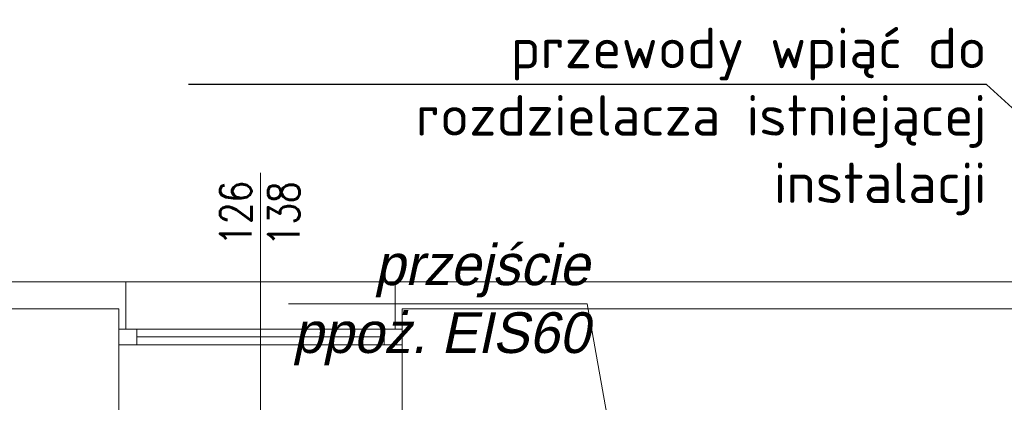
# Model space of a CAD drawing. Header units: millimetres. Extents: x 12823 to 36134, y -75536 to -5600.
# Tile 23 of 26: x 34372 to 34810, y -74098 to -73928. Entities that reach past the tile are written whole.
import ezdxf
from ezdxf import colors
from ezdxf.entities.mleader import LeaderData, LeaderLine
from ezdxf.math import Vec2, Vec3

# ---------------------------------------------------------------- set-up
doc = ezdxf.new("R2010")
doc.units = ezdxf.units.MM
for name, color, linetype, lineweight in [('TK-CO-stary budynek zasilanie', 88, 'Continuous', 30), ('TK-podklad', 252, 'Continuous', 13), ('TK-V-opis', 7, 'Continuous', 15)]:
    doc.layers.add(name, color=color, linetype=linetype, lineweight=lineweight)
doc.styles.add('ETYKIETY_PRZEWODOW_NA_RZUCIE', font='txt', dxfattribs={"oblique": 12, "height": 200})
doc.styles.add('OPIS', font='simplex.shx', dxfattribs={"width": 0.75, "height": 18})
doc.styles.add('SIMPLEX', font='simplex.shx')

# ---------------------------------------------------------------- blocks, each defined once
blk = doc.blocks.new('G$C44078408')
at = {"layer": 'TK-podklad', "linetype": 'Continuous'}
for p, q in [((1584.95, 1528.87), (1584.95, 1402.7)), ((1584.95, 1528.87), (1584.95, 1405.9)), ((1433.95, 1468.4), (1521.95, 1468.4)), ((1521.95, 1422.4), (1521.95, 1468.4)), ((1647.95, 1468.4), (1956.95, 1468.4)), ((1647.95, 1422.4), (1647.95, 1468.4)), ((1639.95, 1459.4), (1529.95, 1459.4)), ((1639.95, 1455.9), (1529.95, 1455.9)), ((1639.95, 1452.4), (1529.95, 1452.4))]:
    blk.add_line(p, q, dxfattribs=at)
at = {"layer": 'TK-podklad', "ltscale": 22}
for p, q in [((1421.95, 1480.4), (1524.95, 1480.4)), ((1644.95, 1480.4), (1524.95, 1480.4)), ((1524.95, 1480.4), (1524.95, 1459.4)), ((1644.95, 1480.4), (1956.95, 1480.4)), ((1644.95, 1480.4), (1644.95, 1459.4))]:
    blk.add_line(p, q, dxfattribs=at)
at = {"layer": 'TK-podklad', "linetype": 'Continuous'}
for points in [[(1521.95, 1459.4), (1529.95, 1459.4), (1529.95, 1452.4), (1521.95, 1452.4)], [(1639.95, 1459.4), (1647.95, 1459.4), (1647.95, 1452.4), (1639.95, 1452.4)]]:
    blk.add_lwpolyline(points, close=True, dxfattribs=at)
at = {"layer": 'TK-podklad', "linetype": 'Continuous', "style": 'SIMPLEX', "width": 0.8}
for s, p in [('126', (1580.94, 1496.57)), ('138', (1602.3, 1496.32))]:
    blk.add_text(s, height=13.984, rotation=90, dxfattribs=at).set_placement(p)
blk = doc.blocks.new('_None')

msp = doc.modelspace()

# ---------------------------------------------------------------- linework, layer by layer
at = {"layer": 'TK-CO-stary budynek zasilanie', "color": 1, "lineweight": 9}
msp.add_lwpolyline([(34491.61, -74054.63), (34624.53, -74054.63), (34647.6, -74184.36)], dxfattribs=at)

# ---------------------------------------------------------------- block references
at = {"layer": 'TK-podklad', "ltscale": 22}
msp.add_blockref('G$C44078408', (32894.17, -75525.18), dxfattribs=at)

# ---------------------------------------------------------------- texts
at = {"layer": 'TK-CO-stary budynek zasilanie', "color": 1, "ltscale": 22, "insert": (34201.87, -74028.13), "char_height": 18.116, "width": 423.6117, "attachment_point": 1, "style": 'ETYKIETY_PRZEWODOW_NA_RZUCIE'}
msp.add_mtext('\\A1;\\pxqr;przejście\\Pppoż. EIS60', dxfattribs=at)

# ---------------------------------------------------------------- leaders
at = {"layer": 'TK-V-opis'}
ml = msp.add_multileader_mtext('Standard', dxfattribs=at)
ml.set_content('\\A1;\\pxqr;{\\W1;\\fISOCPEUR|b0|i0|c238|p34;przewody wpiąć do rozdzielacza istniejącej instalacji}', color=256, style='OPIS')
ml.set_leader_properties()
ml.set_arrow_properties(name='NONE')
ml.build(insert=Vec2(0, 0))
ml.multileader.update_dxf_attribs({"text_left_attachment_type": 6, "text_right_attachment_type": 6, "dogleg_length": 0, "arrow_head_size": 0})
ctx = ml.context
ctx.base_point, ctx.char_height, ctx.arrow_head_size, ctx.landing_gap_size, ctx.plane_origin = Vec3(34453.06, -73956.89), 18, 0, 0, Vec3(34882.19, -74373.27)
ctx.left_attachment, ctx.right_attachment, ctx.text_align_type = 6, 6, 2
notes = []
notes.append((ctx, [(0, (1, 1, 0), (34802.26, -73956.89), (-1, 0), 0, [(0, [(34875.65, -74024.19)], 0, [])])]))
ctx.mtext.insert, ctx.mtext.width, ctx.mtext.alignment, ctx.mtext.flow_direction = Vec3(34802.26, -73931.69), 351.6608, 3, 5
for ctx, leaders in notes:
    for number, flags, end, landing, length, lines in leaders:
        leader = LeaderData()
        leader.index, (leader.has_last_leader_line, leader.has_dogleg_vector, leader.attachment_direction) = number, flags
        leader.last_leader_point, leader.dogleg_vector, leader.dogleg_length = Vec3(end), Vec3(landing), length
        for number, points, colour, breaks in lines:
            line = LeaderLine()
            line.index, line.vertices, line.color, line.breaks = number, Vec3.list(points), colors.encode_raw_color(colour), breaks
            leader.lines.append(line)
        ctx.leaders.append(leader)

doc.saveas('drawing.dxf')
